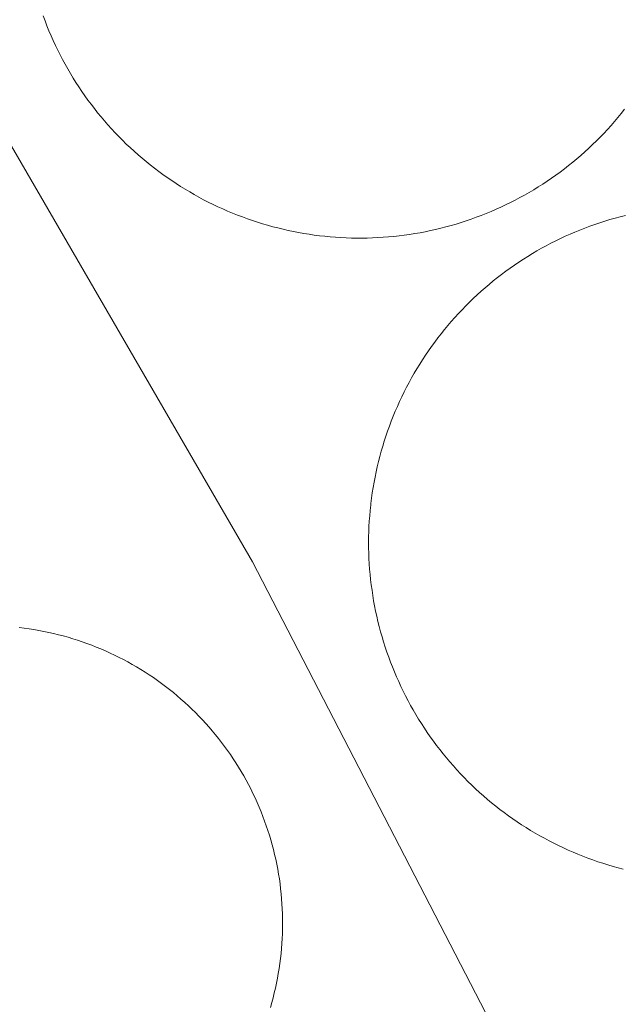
# Model space of a CAD drawing. Header units: metres. Extents: x 80938 to 82288, y 446951 to 448452.
# Tile 84 of 97: x 81827 to 81885, y 447952 to 448046. Entities that reach past the tile are written whole.
import ezdxf

# ---------------------------------------------------------------- set-up
doc = ezdxf.new("R2010")
doc.units = ezdxf.units.M
doc.header["$MEASUREMENT"] = 0
for name, color, linetype, lineweight in [('B-WE-OG-BEBOUWING_BEZINKTANK-GV', 253, 'Continuous', 35), ('B-WE-OG-BEBOUWING_OPSLAGTANK-GV', 253, 'Continuous', 35), ('B-WE-OG-TERREIN_ERF-GV', 253, 'Continuous', 18)]:
    doc.layers.add(name, color=color, linetype=linetype, lineweight=lineweight)

msp = doc.modelspace()

# ---------------------------------------------------------------- linework, layer by layer
at = {"layer": 'B-WE-OG-BEBOUWING_BEZINKTANK-GV', "linetype": 'Continuous', "lineweight": 0}
msp.add_lwpolyline([(81850.912, 447952.029), (81851.044, 447952.487), (81851.168, 447952.948), (81851.284, 447953.41), (81851.392, 447953.874), (81851.492, 447954.34), (81851.585, 447954.807), (81851.67, 447955.276), (81851.747, 447955.747), (81851.816, 447956.218), (81851.877, 447956.691), (81851.931, 447957.165), (81851.976, 447957.639), (81852.013, 447958.114), (81852.043, 447958.59), (81852.064, 447959.066), (81852.077, 447959.543), (81852.082, 447960.019), (81852.08, 447960.496), (81852.069, 447960.972), (81852.051, 447961.448), (81852.024, 447961.924), (81851.989, 447962.4), (81851.947, 447962.874), (81851.896, 447963.348), (81851.837, 447963.821), (81851.771, 447964.293), (81851.697, 447964.764), (81851.614, 447965.234), (81851.524, 447965.701), (81851.426, 447966.168), (81851.321, 447966.633), (81851.207, 447967.096), (81851.086, 447967.556), (81850.957, 447968.015), (81850.82, 447968.472), (81850.676, 447968.926), (81850.524, 447969.378), (81850.364, 447969.827), (81850.197, 447970.273), (81850.023, 447970.717), (81849.841, 447971.157), (81849.651, 447971.595), (81849.455, 447972.029), (81849.251, 447972.46), (81849.04, 447972.887), (81848.821, 447973.311), (81848.596, 447973.731), (81848.364, 447974.147), (81848.125, 447974.559), (81847.878, 447974.967), (81847.626, 447975.371), (81847.366, 447975.771), (81847.099, 447976.166), (81846.826, 447976.557), (81846.547, 447976.943), (81846.261, 447977.324), (81845.969, 447977.701), (81845.67, 447978.072), (81845.365, 447978.439), (81845.054, 447978.8), (81844.738, 447979.156), (81844.415, 447979.506), (81844.086, 447979.852), (81843.766, 447980.177), (81843.426, 447980.511), (81843.081, 447980.84), (81842.73, 447981.162), (81842.374, 447981.479), (81842.012, 447981.79), (81841.646, 447982.094), (81841.274, 447982.392), (81840.897, 447982.684), (81840.516, 447982.97), (81840.129, 447983.249), (81839.738, 447983.522), (81839.343, 447983.788), (81838.943, 447984.047), (81838.539, 447984.3), (81838.131, 447984.546), (81837.718, 447984.785), (81837.302, 447985.017), (81836.882, 447985.242), (81836.458, 447985.46), (81836.031, 447985.671), (81835.6, 447985.874), (81835.165, 447986.071), (81834.728, 447986.26), (81834.287, 447986.441), (81833.844, 447986.615), (81833.397, 447986.782), (81832.948, 447986.942), (81832.496, 447987.093), (81832.042, 447987.237), (81831.585, 447987.374), (81831.126, 447987.502), (81830.665, 447987.623), (81830.202, 447987.736), (81829.737, 447987.842), (81829.271, 447987.94), (81828.803, 447988.029), (81828.333, 447988.111), (81827.862, 447988.185), (81827.39, 447988.251), (81826.917, 447988.31)], dxfattribs=at)
at = {"layer": 'B-WE-OG-BEBOUWING_OPSLAGTANK-GV', "linetype": 'Continuous', "lineweight": 0}
for points in [[(81829.215, 448046.724), (81829.391, 448046.248), (81829.575, 448045.776), (81829.766, 448045.306), (81829.965, 448044.839), (81830.17, 448044.376), (81830.384, 448043.915), (81830.604, 448043.459), (81830.832, 448043.005), (81831.066, 448042.556), (81831.308, 448042.11), (81831.557, 448041.668), (81831.813, 448041.23), (81832.075, 448040.796), (81832.345, 448040.366), (81832.621, 448039.941), (81832.903, 448039.519), (81833.193, 448039.103), (81833.489, 448038.691), (81833.791, 448038.284), (81834.1, 448037.881), (81834.415, 448037.484), (81834.736, 448037.092), (81835.064, 448036.704), (81835.398, 448036.322), (81835.737, 448035.946), (81836.083, 448035.574), (81836.434, 448035.208), (81836.791, 448034.848), (81837.153, 448034.493), (81837.522, 448034.144), (81837.895, 448033.801), (81838.274, 448033.464), (81838.659, 448033.133), (81839.048, 448032.808), (81839.442, 448032.49), (81839.842, 448032.177), (81840.246, 448031.871), (81840.655, 448031.571), (81841.069, 448031.278), (81841.488, 448030.991), (81841.911, 448030.711), (81842.338, 448030.438), (81842.769, 448030.171), (81843.205, 448029.911), (81843.644, 448029.658), (81844.088, 448029.413), (81844.536, 448029.174), (81844.987, 448028.942), (81845.442, 448028.717), (81845.9, 448028.5), (81846.361, 448028.29), (81846.826, 448028.087), (81847.294, 448027.891), (81847.765, 448027.703), (81848.239, 448027.523), (81848.716, 448027.349), (81849.195, 448027.184), (81849.677, 448027.026), (81850.162, 448026.875), (81850.648, 448026.733), (81851.137, 448026.597), (81851.628, 448026.47), (81852.121, 448026.35), (81852.616, 448026.239), (81853.112, 448026.135), (81853.61, 448026.039), (81854.11, 448025.95), (81854.611, 448025.87), (81855.113, 448025.797), (81855.616, 448025.733), (81856.12, 448025.676), (81856.625, 448025.628), (81857.13, 448025.587), (81857.636, 448025.554), (81858.143, 448025.53), (81858.65, 448025.513), (81859.157, 448025.504), (81859.664, 448025.504), (81860.171, 448025.511), (81860.678, 448025.526), (81861.185, 448025.549), (81861.691, 448025.581), (81862.197, 448025.62), (81862.702, 448025.667), (81863.206, 448025.722), (81863.709, 448025.786), (81864.212, 448025.856), (81864.713, 448025.935), (81865.212, 448026.022), (81865.71, 448026.117), (81866.207, 448026.22), (81866.702, 448026.33), (81867.196, 448026.448), (81867.687, 448026.574), (81868.176, 448026.708), (81868.663, 448026.849), (81869.148, 448026.998), (81869.63, 448027.155), (81870.11, 448027.319), (81870.587, 448027.491), (81871.062, 448027.67), (81871.534, 448027.857), (81872.002, 448028.051), (81872.468, 448028.253), (81872.93, 448028.462), (81873.389, 448028.678), (81873.844, 448028.901), (81874.296, 448029.132), (81874.744, 448029.37), (81875.188, 448029.614), (81875.629, 448029.866), (81876.065, 448030.124), (81876.497, 448030.39), (81876.925, 448030.662), (81877.349, 448030.941), (81877.768, 448031.226), (81878.183, 448031.518), (81878.593, 448031.817), (81878.998, 448032.122), (81879.398, 448032.433), (81879.794, 448032.751), (81880.184, 448033.075), (81880.569, 448033.405), (81880.949, 448033.741), (81881.324, 448034.083), (81881.693, 448034.431), (81882.056, 448034.784), (81882.414, 448035.144), (81882.767, 448035.509), (81883.113, 448035.879), (81883.454, 448036.255), (81883.788, 448036.636), (81884.117, 448037.022), (81884.439, 448037.414), (81884.756, 448037.81)], [(81884.825, 448027.67), (81884.334, 448027.546), (81883.844, 448027.414), (81883.356, 448027.274), (81882.871, 448027.127), (81882.388, 448026.972), (81881.907, 448026.809), (81881.429, 448026.639), (81880.954, 448026.461), (81880.482, 448026.276), (81880.013, 448026.083), (81879.547, 448025.883), (81879.084, 448025.676), (81878.624, 448025.461), (81878.168, 448025.239), (81877.715, 448025.01), (81877.266, 448024.774), (81876.821, 448024.531), (81876.38, 448024.281), (81875.943, 448024.024), (81875.509, 448023.76), (81875.08, 448023.489), (81874.656, 448023.212), (81874.236, 448022.927), (81873.82, 448022.637), (81873.409, 448022.339), (81873.003, 448022.036), (81872.601, 448021.726), (81872.205, 448021.409), (81871.813, 448021.087), (81871.427, 448020.758), (81871.046, 448020.423), (81870.67, 448020.082), (81870.299, 448019.736), (81869.935, 448019.383), (81869.575, 448019.025), (81869.222, 448018.661), (81868.874, 448018.292), (81868.532, 448017.918), (81868.196, 448017.538), (81867.866, 448017.152), (81867.543, 448016.762), (81867.225, 448016.366), (81866.913, 448015.966), (81866.609, 448015.56), (81866.31, 448015.15), (81866.018, 448014.736), (81865.733, 448014.316), (81865.454, 448013.892), (81865.182, 448013.464), (81864.916, 448013.032), (81864.658, 448012.595), (81864.406, 448012.155), (81864.162, 448011.711), (81863.924, 448011.262), (81863.694, 448010.81), (81863.47, 448010.355), (81863.254, 448009.896), (81863.046, 448009.434), (81862.844, 448008.968), (81862.65, 448008.5), (81862.463, 448008.028), (81862.284, 448007.553), (81862.112, 448007.076), (81861.948, 448006.596), (81861.791, 448006.114), (81861.642, 448005.629), (81861.501, 448005.142), (81861.368, 448004.652), (81861.242, 448004.161), (81861.124, 448003.668), (81861.013, 448003.172), (81860.911, 448002.676), (81860.816, 448002.177), (81860.729, 448001.677), (81860.651, 448001.176), (81860.58, 448000.674), (81860.517, 448000.171), (81860.497, 448000), (81860.445, 447999.494), (81860.4, 447998.988), (81860.364, 447998.48), (81860.335, 447997.973), (81860.315, 447997.465), (81860.302, 447996.956), (81860.298, 447996.448), (81860.298, 447996.426), (81860.302, 447995.919), (81860.314, 447995.412), (81860.334, 447994.905), (81860.362, 447994.398), (81860.398, 447993.892), (81860.442, 447993.387), (81860.494, 447992.882), (81860.554, 447992.379), (81860.622, 447991.876), (81860.697, 447991.374), (81860.781, 447990.874), (81860.872, 447990.375), (81860.972, 447989.878), (81861.079, 447989.382), (81861.194, 447988.888), (81861.317, 447988.396), (81861.447, 447987.905), (81861.585, 447987.417), (81861.731, 447986.932), (81861.885, 447986.448), (81862.046, 447985.967), (81862.215, 447985.489), (81862.391, 447985.013), (81862.575, 447984.54), (81862.766, 447984.07), (81862.964, 447983.604), (81863.17, 447983.14), (81863.383, 447982.68), (81863.604, 447982.223), (81863.832, 447981.769), (81864.066, 447981.32), (81864.308, 447980.874), (81864.557, 447980.432), (81864.813, 447979.994), (81865.075, 447979.56), (81865.345, 447979.13), (81865.621, 447978.704), (81865.903, 447978.283), (81866.193, 447977.867), (81866.489, 447977.455), (81866.791, 447977.047), (81867.1, 447976.645), (81867.415, 447976.247), (81867.736, 447975.855), (81868.064, 447975.468), (81868.398, 447975.085), (81868.737, 447974.709), (81869.082, 447974.337), (81869.434, 447973.971), (81869.791, 447973.611), (81870.153, 447973.256), (81870.522, 447972.907), (81870.895, 447972.564), (81871.274, 447972.227), (81871.659, 447971.896), (81872.048, 447971.571), (81872.442, 447971.252), (81872.842, 447970.939), (81873.246, 447970.633), (81873.655, 447970.333), (81874.069, 447970.04), (81874.488, 447969.753), (81874.911, 447969.473), (81875.338, 447969.199), (81875.769, 447968.933), (81876.205, 447968.673), (81876.645, 447968.42), (81877.088, 447968.174), (81877.536, 447967.935), (81877.987, 447967.703), (81878.442, 447967.479), (81878.9, 447967.261), (81879.362, 447967.051), (81879.826, 447966.848), (81880.295, 447966.652), (81880.766, 447966.464), (81881.24, 447966.283), (81881.716, 447966.11), (81882.196, 447965.944), (81882.678, 447965.786), (81883.162, 447965.636), (81883.649, 447965.493), (81884.138, 447965.358), (81884.629, 447965.23)]]:
    msp.add_lwpolyline(points, dxfattribs=at)
at = {"layer": 'B-WE-OG-TERREIN_ERF-GV', "linetype": 'Continuous', "lineweight": 0}
for points in [[(81876.823, 447941.192), (81849.204, 447994.599), (81771.752, 448128.128)], [(81771.752, 448128.128), (81849.204, 447994.599), (81876.823, 447941.192)], [(81884.756, 448037.81), (81884.439, 448037.414), (81884.117, 448037.022), (81883.788, 448036.636), (81883.454, 448036.255), (81883.113, 448035.879), (81882.767, 448035.509), (81882.414, 448035.144), (81882.056, 448034.784), (81881.693, 448034.431), (81881.324, 448034.083), (81880.949, 448033.741), (81880.569, 448033.405), (81880.184, 448033.075), (81879.794, 448032.751), (81879.398, 448032.433), (81878.998, 448032.122), (81878.593, 448031.817), (81878.183, 448031.518), (81877.768, 448031.226), (81877.349, 448030.941), (81876.925, 448030.662), (81876.497, 448030.39), (81876.065, 448030.124), (81875.629, 448029.866), (81875.188, 448029.614), (81874.744, 448029.37), (81874.296, 448029.132), (81873.844, 448028.901), (81873.389, 448028.678), (81872.93, 448028.462), (81872.468, 448028.253), (81872.002, 448028.051), (81871.534, 448027.857), (81871.062, 448027.67), (81870.587, 448027.491), (81870.11, 448027.319), (81869.63, 448027.155), (81869.148, 448026.998), (81868.663, 448026.849), (81868.176, 448026.708), (81867.687, 448026.574), (81867.196, 448026.448), (81866.702, 448026.33), (81866.207, 448026.22), (81865.71, 448026.117), (81865.212, 448026.022), (81864.713, 448025.935), (81864.212, 448025.856), (81863.709, 448025.786), (81863.206, 448025.722), (81862.702, 448025.667), (81862.197, 448025.62), (81861.691, 448025.581), (81861.185, 448025.549), (81860.678, 448025.526), (81860.171, 448025.511), (81859.664, 448025.504), (81859.157, 448025.504), (81858.65, 448025.513), (81858.143, 448025.53), (81857.636, 448025.554), (81857.13, 448025.587), (81856.625, 448025.628), (81856.12, 448025.676), (81855.616, 448025.733), (81855.113, 448025.797), (81854.611, 448025.87), (81854.11, 448025.95), (81853.61, 448026.039), (81853.112, 448026.135), (81852.616, 448026.239), (81852.121, 448026.35), (81851.628, 448026.47), (81851.137, 448026.597), (81850.648, 448026.733), (81850.162, 448026.875), (81849.677, 448027.026), (81849.195, 448027.184), (81848.716, 448027.349), (81848.239, 448027.523), (81847.765, 448027.703), (81847.294, 448027.891), (81846.826, 448028.087), (81846.361, 448028.29), (81845.9, 448028.5), (81845.442, 448028.717), (81844.987, 448028.942), (81844.536, 448029.174), (81844.088, 448029.413), (81843.644, 448029.658), (81843.205, 448029.911), (81842.769, 448030.171), (81842.338, 448030.438), (81841.911, 448030.711), (81841.488, 448030.991), (81841.069, 448031.278), (81840.655, 448031.571), (81840.246, 448031.871), (81839.842, 448032.177), (81839.442, 448032.49), (81839.048, 448032.808), (81838.659, 448033.133), (81838.274, 448033.464), (81837.895, 448033.801), (81837.522, 448034.144), (81837.153, 448034.493), (81836.791, 448034.848), (81836.434, 448035.208), (81836.083, 448035.574), (81835.737, 448035.946), (81835.398, 448036.322), (81835.064, 448036.704), (81834.736, 448037.092), (81834.415, 448037.484), (81834.1, 448037.881), (81833.791, 448038.284), (81833.489, 448038.691), (81833.193, 448039.103), (81832.903, 448039.519), (81832.621, 448039.941), (81832.345, 448040.366), (81832.075, 448040.796), (81831.813, 448041.23), (81831.557, 448041.668), (81831.308, 448042.11), (81831.066, 448042.556), (81830.832, 448043.005), (81830.604, 448043.459), (81830.384, 448043.915), (81830.17, 448044.376), (81829.965, 448044.839), (81829.766, 448045.306), (81829.575, 448045.776), (81829.391, 448046.248), (81829.215, 448046.724)], [(81884.629, 447965.23), (81884.138, 447965.358), (81883.649, 447965.493), (81883.162, 447965.636), (81882.678, 447965.786), (81882.196, 447965.944), (81881.716, 447966.11), (81881.24, 447966.283), (81880.766, 447966.464), (81880.295, 447966.652), (81879.826, 447966.848), (81879.362, 447967.051), (81878.9, 447967.261), (81878.442, 447967.479), (81877.987, 447967.703), (81877.536, 447967.935), (81877.088, 447968.174), (81876.645, 447968.42), (81876.205, 447968.673), (81875.769, 447968.933), (81875.338, 447969.199), (81874.911, 447969.473), (81874.488, 447969.753), (81874.069, 447970.04), (81873.655, 447970.333), (81873.246, 447970.633), (81872.842, 447970.939), (81872.442, 447971.252), (81872.048, 447971.571), (81871.659, 447971.896), (81871.274, 447972.227), (81870.895, 447972.564), (81870.522, 447972.907), (81870.153, 447973.256), (81869.791, 447973.611), (81869.434, 447973.971), (81869.082, 447974.337), (81868.737, 447974.709), (81868.398, 447975.085), (81868.064, 447975.468), (81867.736, 447975.855), (81867.415, 447976.247), (81867.1, 447976.645), (81866.791, 447977.047), (81866.489, 447977.455), (81866.193, 447977.867), (81865.903, 447978.283), (81865.621, 447978.704), (81865.345, 447979.13), (81865.075, 447979.56), (81864.813, 447979.994), (81864.557, 447980.432), (81864.308, 447980.874), (81864.066, 447981.32), (81863.832, 447981.769), (81863.604, 447982.223), (81863.383, 447982.68), (81863.17, 447983.14), (81862.964, 447983.604), (81862.766, 447984.07), (81862.575, 447984.54), (81862.391, 447985.013), (81862.215, 447985.489), (81862.046, 447985.967), (81861.885, 447986.448), (81861.731, 447986.932), (81861.585, 447987.417), (81861.447, 447987.905), (81861.317, 447988.396), (81861.194, 447988.888), (81861.079, 447989.382), (81860.972, 447989.878), (81860.872, 447990.375), (81860.781, 447990.874), (81860.697, 447991.374), (81860.622, 447991.876), (81860.554, 447992.379), (81860.494, 447992.882), (81860.442, 447993.387), (81860.398, 447993.892), (81860.362, 447994.398), (81860.334, 447994.905), (81860.314, 447995.412), (81860.302, 447995.919), (81860.298, 447996.426), (81860.298, 447996.448), (81860.302, 447996.956), (81860.315, 447997.465), (81860.335, 447997.973), (81860.364, 447998.48), (81860.4, 447998.988), (81860.445, 447999.494), (81860.497, 448000), (81860.517, 448000.171), (81860.58, 448000.674), (81860.651, 448001.176), (81860.729, 448001.677), (81860.816, 448002.177), (81860.911, 448002.676), (81861.013, 448003.172), (81861.124, 448003.668), (81861.242, 448004.161), (81861.368, 448004.652), (81861.501, 448005.142), (81861.642, 448005.629), (81861.791, 448006.114), (81861.948, 448006.596), (81862.112, 448007.076), (81862.284, 448007.553), (81862.463, 448008.028), (81862.65, 448008.5), (81862.844, 448008.968), (81863.046, 448009.434), (81863.254, 448009.896), (81863.47, 448010.355), (81863.694, 448010.81), (81863.924, 448011.262), (81864.162, 448011.711), (81864.406, 448012.155), (81864.658, 448012.595), (81864.916, 448013.032), (81865.182, 448013.464), (81865.454, 448013.892), (81865.733, 448014.316), (81866.018, 448014.736), (81866.31, 448015.15), (81866.609, 448015.56), (81866.913, 448015.966), (81867.225, 448016.366), (81867.543, 448016.762), (81867.866, 448017.152), (81868.196, 448017.538), (81868.532, 448017.918), (81868.874, 448018.292), (81869.222, 448018.661), (81869.575, 448019.025), (81869.935, 448019.383), (81870.299, 448019.736), (81870.67, 448020.082), (81871.046, 448020.423), (81871.427, 448020.758), (81871.813, 448021.087), (81872.205, 448021.409), (81872.601, 448021.726), (81873.003, 448022.036), (81873.409, 448022.339), (81873.82, 448022.637), (81874.236, 448022.927), (81874.656, 448023.212), (81875.08, 448023.489), (81875.509, 448023.76), (81875.943, 448024.024), (81876.38, 448024.281), (81876.821, 448024.531), (81877.266, 448024.774), (81877.715, 448025.01), (81878.168, 448025.239), (81878.624, 448025.461), (81879.084, 448025.676), (81879.547, 448025.883), (81880.013, 448026.083), (81880.482, 448026.276), (81880.954, 448026.461), (81881.429, 448026.639), (81881.907, 448026.809), (81882.388, 448026.972), (81882.871, 448027.127), (81883.356, 448027.274), (81883.844, 448027.414), (81884.334, 448027.546), (81884.825, 448027.67)], [(81826.917, 447988.31), (81827.39, 447988.251), (81827.862, 447988.185), (81828.333, 447988.111), (81828.803, 447988.029), (81829.271, 447987.94), (81829.737, 447987.842), (81830.202, 447987.736), (81830.665, 447987.623), (81831.126, 447987.502), (81831.585, 447987.374), (81832.042, 447987.237), (81832.496, 447987.093), (81832.948, 447986.942), (81833.397, 447986.782), (81833.844, 447986.615), (81834.287, 447986.441), (81834.728, 447986.26), (81835.165, 447986.071), (81835.6, 447985.874), (81836.031, 447985.671), (81836.458, 447985.46), (81836.882, 447985.242), (81837.302, 447985.017), (81837.718, 447984.785), (81838.131, 447984.546), (81838.539, 447984.3), (81838.943, 447984.047), (81839.343, 447983.788), (81839.738, 447983.522), (81840.129, 447983.249), (81840.516, 447982.97), (81840.897, 447982.684), (81841.274, 447982.392), (81841.646, 447982.094), (81842.012, 447981.79), (81842.374, 447981.479), (81842.73, 447981.162), (81843.081, 447980.84), (81843.426, 447980.511), (81843.766, 447980.177), (81844.086, 447979.852), (81844.415, 447979.506), (81844.738, 447979.156), (81845.054, 447978.8), (81845.365, 447978.439), (81845.67, 447978.072), (81845.969, 447977.701), (81846.261, 447977.324), (81846.547, 447976.943), (81846.826, 447976.557), (81847.099, 447976.166), (81847.366, 447975.771), (81847.626, 447975.371), (81847.878, 447974.967), (81848.125, 447974.559), (81848.364, 447974.147), (81848.596, 447973.731), (81848.821, 447973.311), (81849.04, 447972.887), (81849.251, 447972.46), (81849.455, 447972.029), (81849.651, 447971.595), (81849.841, 447971.157), (81850.023, 447970.717), (81850.197, 447970.273), (81850.364, 447969.827), (81850.524, 447969.378), (81850.676, 447968.926), (81850.82, 447968.472), (81850.957, 447968.015), (81851.086, 447967.556), (81851.207, 447967.096), (81851.321, 447966.633), (81851.426, 447966.168), (81851.524, 447965.701), (81851.614, 447965.234), (81851.697, 447964.764), (81851.771, 447964.293), (81851.837, 447963.821), (81851.896, 447963.348), (81851.947, 447962.874), (81851.989, 447962.4), (81852.024, 447961.924), (81852.051, 447961.448), (81852.069, 447960.972), (81852.08, 447960.496), (81852.082, 447960.019), (81852.077, 447959.543), (81852.064, 447959.066), (81852.043, 447958.59), (81852.013, 447958.114), (81851.976, 447957.639), (81851.931, 447957.165), (81851.877, 447956.691), (81851.816, 447956.218), (81851.747, 447955.747), (81851.67, 447955.276), (81851.585, 447954.807), (81851.492, 447954.34), (81851.392, 447953.874), (81851.284, 447953.41), (81851.168, 447952.948), (81851.044, 447952.487), (81850.912, 447952.029)]]:
    msp.add_lwpolyline(points, dxfattribs=at)

doc.saveas('drawing.dxf')
